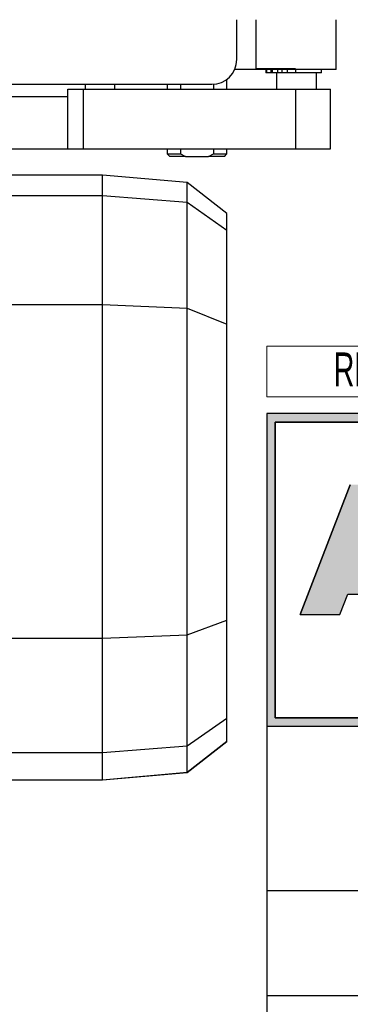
# Model space of a CAD drawing. Header units: millimetres. Extents: x 0 to 420, y 0 to 297.
# Tile 6 of 19: x 201 to 220, y 30 to 88. Entities that reach past the tile are written whole.
import ezdxf
from ezdxf.enums import TextEntityAlignment as Align

# ---------------------------------------------------------------- set-up
doc = ezdxf.new("R2010")
doc.units = ezdxf.units.MM
doc.layers.add('CARTIGLIO', color=140, linetype='Continuous')
doc.layers.add('QUOTE', color=174, linetype='Continuous')
doc.styles.add('SLDTEXTSTYLE0', font='TXT', dxfattribs={"width": 0.638298})
doc.styles.add('SLDTEXTSTYLE3', font='TXT', dxfattribs={"width": 0.75})
doc.dimstyles.new('SLDDIMSTYLE0', dxfattribs={"dimtxt": 3, "dimasz": 3, "dimexe": 0, "dimexo": 0.0625, "dimgap": 0.75, "dimtad": 1, "dimlfac": 3.400099, "dimrnd": 1e-09, "dimzin": 12, "dimdsep": 46, "dimtxsty": 'SLDTEXTSTYLE3', "dimsah": 1, "dimcen": 0.09, "dimadec": 0, "dimazin": 3, "dimtfac": 1, "dimtdec": 3, "dimtofl": 0, "dimtmove": 0, "dimatfit": 3, "dimfxl": 0, "dimfrac": 2, "dimtolj": 1, "dimtzin": 12, "dimarcsym": 0})

# ---------------------------------------------------------------- blocks, each defined once
blk = doc.blocks.new('SW_NOTE_0_17')
at = {"layer": 'CARTIGLIO', "color": 0, "insert": (28.043, 2.063), "char_height": 1.6, "attachment_point": 2, "style": 'SLDTEXTSTYLE0'}
blk.add_mtext('DISEGNO ESEGUITO CON CAD NON SONO AMMESSE VARIAZIONI', dxfattribs=at)
blk = doc.blocks.new('SW_NOTE_0_18')
at = {"layer": 'CARTIGLIO', "color": 0, "insert": (27.34, 2.063), "char_height": 1.6, "attachment_point": 2, "style": 'SLDTEXTSTYLE0'}
blk.add_mtext('VIETATO RIPRODURRE O COMUNICARNE A TERZI IL CONTENUTO.', dxfattribs=at)
blk = doc.blocks.new('SW_NOTE_0_21')
at = {"layer": 'CARTIGLIO', "color": 0, "char_height": 1.6, "attachment_point": 2, "style": 'SLDTEXTSTYLE0'}
for s, insert in [("DISEGNO DI PROPRIETA'", (10.277, 2.063)), ('ALUSIC srl', (25.451, 2.063)), (". A TERMINI DI LEGGE E'", (39.411, 2.063))]:
    blk.add_mtext(s, dxfattribs=dict(at, insert=insert))
blk = doc.blocks.new('SW_NOTE_0_27')
at = {"layer": 'CARTIGLIO', "color": 0, "insert": (2.34, 2.578), "char_height": 2, "attachment_point": 2, "style": 'SLDTEXTSTYLE0'}
blk.add_mtext('REV.', dxfattribs=at)
blk = doc.blocks.new('Cartiglio ALUSIC')
at = {"layer": 'CARTIGLIO'}
h = blk.add_hatch(color=256, dxfattribs=at)
h.paths.add_polyline_path([(113.971, 149.999), (113.971, 131.499), (158.971, 131.499), (158.971, 149.999)], flags=0)
h.paths.add_polyline_path([(114.471, 131.999), (114.471, 149.499), (158.471, 149.499), (158.471, 131.999)], flags=0)
h = blk.add_hatch(color=256, dxfattribs=at)
h.paths.add_polyline_path([(118.292, 138.106), (118.761, 139.321), (121.93, 139.321), (122.399, 138.106), (124.751, 138.106), (121.783, 145.792), (118.908, 145.792), (115.94, 138.106)], flags=0)
h.paths.add_polyline_path([(119.396, 140.722), (120.171, 143.455), (120.521, 143.455), (121.295, 140.722)], flags=0)
at = {"color": 161, "linetype": 'Continuous', "lineweight": 18}
for p, q in [((113.971, 150.999), (113.971, 153.999)), ((113.971, 153.999), (313.621, 153.999)), ((113.971, 150.999), (313.621, 150.999))]:
    blk.add_line(p, q, dxfattribs=at)
at = {"layer": 'CARTIGLIO'}
for p, q in [((113.971, 149.999), (113.971, 131.499)), ((113.971, 149.999), (113.971, 94.999)), ((173.971, 149.999), (113.971, 149.999)), ((158.971, 149.999), (113.971, 149.999)), ((113.971, 149.999), (113.971, 131.499)), ((113.971, 149.999), (113.971, 115.55)), ((114.471, 131.999), (114.471, 149.499)), ((114.471, 149.499), (114.471, 131.999)), ((114.471, 149.499), (158.471, 149.499)), ((158.471, 149.499), (114.471, 149.499)), ((118.908, 145.792), (115.94, 138.106)), ((115.94, 138.106), (118.908, 145.792)), ((118.292, 138.106), (118.761, 139.321)), ((118.292, 138.106), (118.761, 139.321)), ((118.761, 139.321), (121.93, 139.321)), ((118.761, 139.321), (121.93, 139.321)), ((115.94, 138.106), (118.292, 138.106)), ((115.94, 138.106), (118.292, 138.106)), ((158.471, 131.999), (114.471, 131.999)), ((114.471, 131.999), (158.471, 131.999)), ((113.971, 131.499), (158.971, 131.499)), ((113.971, 131.499), (173.971, 131.499)), ((173.971, 121.764), (113.971, 121.764)), ((173.971, 115.55), (113.971, 115.55))]:
    blk.add_line(p, q, dxfattribs=at)
at = {"layer": 'CARTIGLIO', "color": 140}
for name, p in [('SW_NOTE_0_27', (117.568, 151.037)), ('SW_NOTE_0_21', (118.971, 128.66)), ('SW_NOTE_0_18', (116.353, 126.614)), ('SW_NOTE_0_17', (115.636, 124.468))]:
    blk.add_blockref(name, p, dxfattribs=at)
at = {"layer": 'CARTIGLIO', "color": 140, "style": 'SLDTEXTSTYLE0', "width": 0.638298}
for tag, height, p in [('AUTOATTR1', 3.5, (223.449, 133.7)), ('AUTOATTR2', 3.5, (221.77, 127.422)), ('AUTOATTR11', 3.5, (223.143, 121.411)), ('AUTOATTR8', 4, (219.244, 110.003)), ('AUTOATTR9', 4, (218.122, 100.423)), ('AUTOATTR0', 4, (249.033, 100.312))]:
    blk.add_attdef(tag, text='', height=height, dxfattribs=at).set_placement(p, align=Align.TOP_CENTER)
at = {"layer": 'CARTIGLIO', "color": 140}
for tag in ['AUTOATTR13', 'AUTOATTR12', 'AUTOATTR10', 'AUTOATTR7', 'AUTOATTR6', 'AUTOATTR5', 'AUTOATTR4', 'AUTOATTR3']:
    blk.add_attdef(tag, (0, 0), '', height=4, dxfattribs=at)
blk = doc.blocks.new('_D_1')
at = {"layer": 'QUOTE'}
for p, q in [((221.09, 147.299), (259.639, 147.299)), ((257.639, 147.299), (257.639, 88.478)), ((221.09, 88.478), (259.639, 88.478))]:
    blk.add_line(p, q, dxfattribs=at)
for points in [[(257.639, 147.299), (257.139, 144.299), (258.139, 144.299)], [(257.639, 88.478), (258.139, 91.478), (257.139, 91.478)]]:
    blk.add_solid(points, dxfattribs=at)
at = {"layer": 'QUOTE', "insert": (253.772, 114.563), "char_height": 3, "attachment_point": 1, "rotation": 90, "style": 'SLDTEXTSTYLE3'}
blk.add_mtext('200', dxfattribs=at)

msp = doc.modelspace()

# ---------------------------------------------------------------- linework, layer by layer
at = {"color": 7, "linetype": 'Continuous', "lineweight": 25}
for p, q in [((213.4025, 86.1247), (213.4025, 88.4776)), ((214.5321, 88.4776), (214.5321, 85.5659)), ((219.2847, 85.5365), (219.2847, 88.4776)), ((214.579, 85.5365), (213.2798, 85.5365)), ((216.8746, 85.5659), (214.5321, 85.5659)), ((214.579, 85.5659), (214.579, 85.5365)), ((219.2847, 85.5365), (214.579, 85.5365)), ((215.1176, 85.5365), (215.1176, 85.3306)), ((215.1525, 85.3306), (215.1176, 85.3306)), ((215.1525, 85.5365), (215.1525, 85.3306)), ((215.4038, 85.3306), (215.1525, 85.3306)), ((215.4038, 85.5365), (215.4038, 85.3306)), ((215.4879, 85.3306), (215.4038, 85.3306)), ((215.4879, 85.5365), (215.4879, 85.3306)), ((215.8111, 85.3306), (215.4879, 85.3306)), ((215.7554, 85.3306), (215.7554, 84.3601)), ((215.8111, 85.5365), (215.8111, 85.3306)), ((216.0623, 85.3306), (215.8111, 85.3306)), ((216.0623, 85.5365), (216.0623, 85.3306)), ((216.3809, 85.3306), (216.0623, 85.3306)), ((216.3809, 85.5365), (216.3809, 85.3306)), ((216.8746, 85.3306), (216.3809, 85.3306)), ((216.8746, 85.5365), (216.8746, 85.3306)), ((218.4059, 85.3306), (216.8746, 85.3306)), ((218.1083, 84.3601), (218.1083, 85.3306)), ((218.4059, 85.3306), (218.4059, 85.5365)), ((74.8771, 84.6542), (211.932, 84.6542)), ((204.4322, 84.6542), (204.4322, 84.3601)), ((206.1969, 84.3601), (206.1969, 84.6542)), ((209.285, 84.6542), (209.285, 84.3601)), ((210.0742, 84.6542), (210.0742, 84.3601)), ((212.0251, 84.6571), (212.0251, 84.3601)), ((212.8143, 84.3601), (212.8143, 84.9483)), ((203.4028, 83.9189), (176.2979, 83.9189)), ((203.4028, 83.9189), (203.4028, 84.3601)), ((203.4028, 84.3601), (204.3212, 84.3601)), ((203.4028, 80.8308), (203.4028, 83.9189)), ((204.3212, 84.3601), (204.3212, 80.8308)), ((204.3212, 84.3601), (216.885, 84.3601)), ((216.885, 80.8308), (216.885, 84.3601)), ((216.885, 84.3601), (218.9437, 84.3601)), ((218.9437, 80.8308), (218.9437, 84.3601)), ((176.2979, 80.8308), (203.4028, 80.8308)), ((203.4028, 80.8308), (204.3212, 80.8308)), ((204.3212, 80.8308), (216.885, 80.8308)), ((209.285, 80.8308), (209.285, 80.5366)), ((209.285, 80.5366), (209.4321, 80.3896)), ((209.285, 80.5366), (210.0742, 80.5366)), ((210.0742, 80.8308), (210.0742, 80.5366)), ((210.0742, 80.5366), (210.3758, 80.3896)), ((211.7235, 80.3896), (212.0251, 80.5366)), ((212.0251, 80.8308), (212.0251, 80.5366)), ((212.0251, 80.5366), (212.8143, 80.5366)), ((212.6673, 80.3896), (212.8143, 80.5366)), ((212.8143, 80.5366), (212.8143, 80.8308)), ((216.885, 80.8308), (218.9437, 80.8308)), ((210.3758, 80.3896), (209.4321, 80.3896)), ((210.3758, 80.3896), (211.7235, 80.3896)), ((212.6673, 80.3896), (211.7235, 80.3896)), ((205.4616, 79.2762), (197.8147, 79.2762)), ((210.4704, 78.838), (205.4616, 79.2762)), ((205.4616, 78.0849), (205.4616, 79.2762)), ((212.8143, 77.0068), (210.4704, 78.838)), ((210.4704, 77.6864), (210.4704, 78.838)), ((197.8147, 78.0849), (205.4616, 78.0849)), ((205.4616, 78.0849), (210.4704, 77.6864)), ((205.4616, 71.6264), (205.4616, 78.0849)), ((210.4704, 71.4019), (210.4704, 77.6864)), ((210.4704, 77.6864), (212.8143, 76.0173)), ((212.8143, 76.0173), (212.8143, 77.0068)), ((212.8143, 70.4656), (212.8143, 76.0173)), ((197.8147, 71.6264), (205.4616, 71.6264)), ((205.4616, 51.8788), (205.4616, 71.6264)), ((205.4616, 71.6264), (210.4704, 71.4019)), ((210.4704, 52.086), (210.4704, 71.4019)), ((210.4704, 71.4019), (212.8143, 70.4656)), ((212.8143, 52.9497), (212.8143, 70.4656)), ((210.4704, 52.086), (212.8143, 52.9497)), ((212.8143, 47.1483), (212.8143, 52.9497)), ((197.8147, 51.8788), (205.4616, 51.8788)), ((205.4616, 51.8788), (210.4704, 52.086)), ((205.4616, 45.1298), (205.4616, 51.8788)), ((210.4704, 45.5188), (210.4704, 52.086)), ((210.4704, 45.5188), (212.8143, 47.1483)), ((212.8143, 45.7816), (212.8143, 47.1483)), ((205.4616, 45.1298), (210.4704, 45.5188)), ((210.4704, 43.9507), (212.8143, 45.7816)), ((210.4704, 43.9423), (212.8143, 45.7735)), ((210.4704, 43.9507), (210.4704, 45.5188)), ((212.8143, 45.7735), (212.8143, 45.7816)), ((197.8147, 45.1298), (205.4616, 45.1298)), ((205.4616, 43.5126), (205.4616, 45.1298)), ((205.4616, 43.5126), (210.4704, 43.9507)), ((205.4616, 43.504), (210.4704, 43.9423)), ((210.4704, 43.9423), (210.4704, 43.9507)), ((197.8147, 43.5126), (205.4616, 43.5126)), ((197.8147, 43.504), (205.4616, 43.504)), ((205.4616, 43.504), (205.4616, 43.5126))]:
    msp.add_line(p, q, dxfattribs=at)
msp.add_arc((211.932, 86.1247), 1.4705, 270, 0, dxfattribs=at)

# ---------------------------------------------------------------- block references
at = {"layer": 'CARTIGLIO'}
msp.add_blockref('Cartiglio ALUSIC', (101.2063, -84.828), dxfattribs=at)

# ---------------------------------------------------------------- dimensions: what is measured, and where the dimension line sits
at = {"layer": 'QUOTE'}
dim = msp.add_linear_dim(base=(255.2578, 88.4776), p1=(219.0903, 147.2994), p2=(219.0903, 88.4776), angle=90, dimstyle='SLDDIMSTYLE0', dxfattribs=at)
dim.commit()
dim.dimension.update_dxf_attribs({"geometry": '_D_1', "text_midpoint": (255.2578, 117.8885), "dimtype": 160})

doc.saveas('drawing.dxf')
